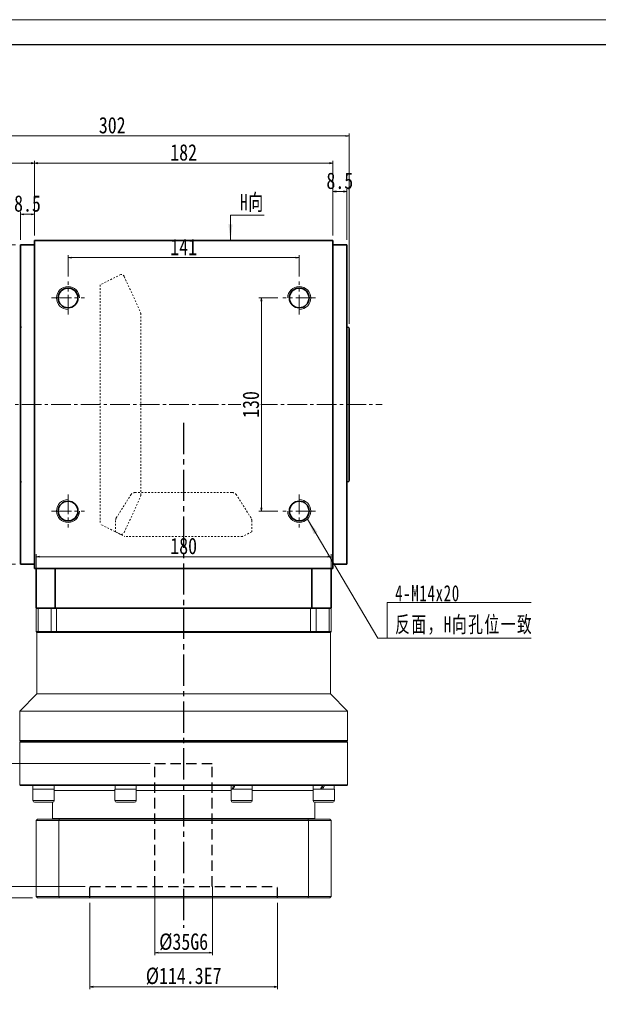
# Model space of a CAD drawing. Header units: millimetres. Extents: x -38 to 1278, y 0 to 916.
# Tile 3 of 4: x 280 to 633, y 315 to 916. Entities that reach past the tile are written whole.
import ezdxf

# ---------------------------------------------------------------- set-up
doc = ezdxf.new("R2010")
doc.units = ezdxf.units.MM
for name, pattern in [('CENTER2', [28.575, 19.05, -3.175, 3.175, -3.175]), ('DASHED2', [9.525, 6.35, -3.175]), ('点画线', [18, 12, -2, 2, -2]), ('虚线', [2, 1, -1])]:
    doc.linetypes.add(name, pattern=pattern)
doc.layers.add('3中心线层', color=1, linetype='CENTER2')
doc.layers.add('4虚线层', color=6, linetype='DASHED2')
for name, color, linetype, lineweight in [('中心线层', 1, '点画线', 18), ('图框_外框线', 7, 'Continuous', 18), ('尺寸线层', 3, 'Continuous', 18), ('粗实线层', 7, 'Continuous', 35), ('虚线层', 6, '虚线', 18)]:
    doc.layers.add(name, color=color, linetype=linetype, lineweight=lineweight)
doc.styles.add('宋体', font='SimSun.ttf', dxfattribs={"width": 0.8})
doc.styles.add('标准', font='SimSun.ttf', dxfattribs={"width": 0.667})
doc.dimstyles.new('A水平标注$0', dxfattribs={"dimtxt": 3.5, "dimasz": 2, "dimexe": 1.5, "dimexo": 3, "dimgap": 1.1, "dimtad": 1, "dimtoh": 1, "dimdec": 4, "dimdsep": 46, "dimtxsty": '宋体', "dimblk": 'OPEN', "dimcen": 3, "dimclrd": 3, "dimclre": 3, "dimclrt": 6, "dimadec": 0, "dimazin": 0, "dimtm": 1e-09, "dimtfac": 1, "dimtdec": 4, "dimtix": 1, "dimtmove": 0, "dimatfit": 3, "dimldrblk": 'OPEN', "dimfxl": 0, "dimlwd": 13, "dimlwe": 13, "dimarcsym": 0})
doc.dimstyles.new('D直径标注φ25', dxfattribs={"dimtxt": 3.5, "dimasz": 2, "dimexe": 1, "dimexo": 3, "dimtad": 1, "dimtoh": 1, "dimdec": 1, "dimdsep": 46, "dimtxsty": '宋体', "dimblk": 'OPEN', "dimcen": 3, "dimclrd": 3, "dimclre": 3, "dimclrt": 130, "dimadec": 0, "dimazin": 0, "dimtm": 1e-09, "dimtfac": 1, "dimtdec": 1, "dimtmove": 0, "dimatfit": 0, "dimldrblk": 'OPEN', "dimfxl": 0, "dimlwd": 13, "dimlwe": 13, "dimarcsym": 0})

# ---------------------------------------------------------------- blocks, each defined once
blk = doc.blocks.new('_Open')
at = {"color": 0, "linetype": 'ByBlock', "lineweight": -2}
for p, q in [((-1, 0.17), (0, 0)), ((-1, -0.17), (0, 0)), ((0, 0), (-1, 0))]:
    blk.add_line(p, q, dxfattribs=at)
blk = doc.blocks.new('*D8')
at = {"layer": 'Defpoints', "color": 0, "transparency": 16777216}
for p in [(450.9, 770.71), (309.9, 756.12), (450.9, 756.12)]:
    blk.add_point(p, dxfattribs=at)
at = {"layer": '尺寸线层', "color": 3, "lineweight": 13, "transparency": 16777216}
for p, q in [((309.9, 759.12), (309.9, 772.21)), ((311.9, 770.71), (448.9, 770.71)), ((450.9, 759.12), (450.9, 772.21))]:
    blk.add_line(p, q, dxfattribs=at)
at = {"layer": '尺寸线层', "color": 3, "lineweight": 13, "transparency": 16777216, "xscale": 2, "yscale": 2, "zscale": 2, "rotation": 180}
blk.add_blockref('_Open', (309.9, 770.71), dxfattribs=at)
at = {"layer": '尺寸线层', "color": 3, "lineweight": 13, "transparency": 16777216, "xscale": 2, "yscale": 2, "zscale": 2}
blk.add_blockref('_Open', (450.9, 770.71), dxfattribs=at)
at = {"layer": '尺寸线层', "color": 6, "transparency": 16777216, "insert": (380.4, 777.21), "char_height": 10, "attachment_point": 5, "style": '宋体'}
blk.add_mtext('141', dxfattribs=at)
blk = doc.blocks.new('*D9')
at = {"layer": 'Defpoints', "color": 0, "transparency": 16777216}
for p in [(440.9, 746.12), (427.81, 616.12), (440.9, 616.12)]:
    blk.add_point(p, dxfattribs=at)
at = {"layer": '尺寸线层', "color": 3, "lineweight": 13, "transparency": 16777216}
for p, q in [((437.9, 746.12), (426.31, 746.12)), ((427.81, 744.12), (427.81, 618.12)), ((437.9, 616.12), (426.31, 616.12))]:
    blk.add_line(p, q, dxfattribs=at)
at = {"layer": '尺寸线层', "color": 3, "lineweight": 13, "transparency": 16777216, "xscale": 2, "yscale": 2, "zscale": 2}
for p, rotation in [((427.81, 746.12), 90), ((427.81, 616.12), 270)]:
    blk.add_blockref('_Open', p, dxfattribs=dict(at, rotation=rotation))
at = {"layer": '尺寸线层', "color": 6, "transparency": 16777216, "insert": (421.43, 681.12), "char_height": 10, "attachment_point": 5, "rotation": 90, "style": '宋体', "bg_fill": 3, "box_fill_scale": 1.1, "bg_fill_color": 257, "bg_fill_transparency": 0}
blk.add_mtext('130', dxfattribs=at)
blk = doc.blocks.new('*D12')
at = {"layer": 'Defpoints', "color": 0, "transparency": 16777216}
for p in [(280.9, 778.62), (93.72, 583.62), (280.9, 583.62)]:
    blk.add_point(p, dxfattribs=at)
at = {"layer": '尺寸线层', "color": 3, "lineweight": 13, "transparency": 16777216}
for p, q in [((277.9, 778.62), (92.72, 778.62)), ((93.72, 776.62), (93.72, 585.62)), ((277.9, 583.62), (92.72, 583.62))]:
    blk.add_line(p, q, dxfattribs=at)
at = {"layer": '尺寸线层', "color": 3, "lineweight": 13, "transparency": 16777216, "xscale": 2, "yscale": 2, "zscale": 2}
for p, rotation in [((93.72, 778.62), 90), ((93.72, 583.62), 270)]:
    blk.add_blockref('_Open', p, dxfattribs=dict(at, rotation=rotation))
at = {"layer": '尺寸线层', "color": 130, "transparency": 16777216, "insert": (83.18, 681.12), "char_height": 10, "attachment_point": 5, "rotation": 90, "style": '宋体'}
blk.add_mtext('{\\A1;\\A1;%%C195g6({\\H0.707107x;\\S-0.015^ -0.044;})}', dxfattribs=at)
blk = doc.blocks.new('*D13')
at = {"layer": 'Defpoints', "color": 0, "transparency": 16777216}
for p in [(471.4, 828.35), (289.4, 781.12), (471.4, 781.12)]:
    blk.add_point(p, dxfattribs=at)
at = {"layer": '尺寸线层', "color": 3, "lineweight": 13, "transparency": 16777216}
for p, q in [((289.4, 784.12), (289.4, 829.85)), ((471.4, 784.12), (471.4, 829.85)), ((291.4, 828.35), (469.4, 828.35))]:
    blk.add_line(p, q, dxfattribs=at)
at = {"layer": '尺寸线层', "color": 3, "lineweight": 13, "transparency": 16777216, "xscale": 2, "yscale": 2, "zscale": 2, "rotation": 180}
blk.add_blockref('_Open', (289.4, 828.35), dxfattribs=at)
at = {"layer": '尺寸线层', "color": 3, "lineweight": 13, "transparency": 16777216, "xscale": 2, "yscale": 2, "zscale": 2}
blk.add_blockref('_Open', (471.4, 828.35), dxfattribs=at)
at = {"layer": '尺寸线层', "color": 6, "transparency": 16777216, "insert": (380.4, 834.85), "char_height": 10, "attachment_point": 5, "style": '宋体'}
blk.add_mtext('182', dxfattribs=at)
blk = doc.blocks.new('*D14')
at = {"layer": 'Defpoints', "color": 0, "transparency": 16777216}
for p in [(179.4, 844.95), (481.4, 727.37), (179.4, 716.62)]:
    blk.add_point(p, dxfattribs=at)
at = {"layer": '尺寸线层', "color": 3, "lineweight": 13, "transparency": 16777216}
for p, q in [((179.4, 719.62), (179.4, 846.45)), ((479.4, 844.95), (181.4, 844.95)), ((481.4, 730.37), (481.4, 846.45))]:
    blk.add_line(p, q, dxfattribs=at)
at = {"layer": '尺寸线层', "color": 3, "lineweight": 13, "transparency": 16777216, "xscale": 2, "yscale": 2, "zscale": 2, "rotation": 180}
blk.add_blockref('_Open', (179.4, 844.95), dxfattribs=at)
at = {"layer": '尺寸线层', "color": 3, "lineweight": 13, "transparency": 16777216, "xscale": 2, "yscale": 2, "zscale": 2}
blk.add_blockref('_Open', (481.4, 844.95), dxfattribs=at)
at = {"layer": '尺寸线层', "color": 6, "transparency": 16777216, "insert": (336.84, 851.45), "char_height": 10, "attachment_point": 5, "style": '宋体'}
blk.add_mtext('302', dxfattribs=at)
blk = doc.blocks.new('*D15')
at = {"layer": 'Defpoints', "color": 0, "transparency": 16777216}
for p in [(179.4, 828.35), (289.4, 781.12), (179.4, 716.62)]:
    blk.add_point(p, dxfattribs=at)
at = {"layer": '尺寸线层', "color": 3, "lineweight": 13, "transparency": 16777216}
for p, q in [((179.4, 719.62), (179.4, 829.85)), ((289.4, 784.12), (289.4, 829.85)), ((287.4, 828.35), (181.4, 828.35))]:
    blk.add_line(p, q, dxfattribs=at)
at = {"layer": '尺寸线层', "color": 3, "lineweight": 13, "transparency": 16777216, "xscale": 2, "yscale": 2, "zscale": 2, "rotation": 180}
blk.add_blockref('_Open', (179.4, 828.35), dxfattribs=at)
at = {"layer": '尺寸线层', "color": 3, "lineweight": 13, "transparency": 16777216, "xscale": 2, "yscale": 2, "zscale": 2}
blk.add_blockref('_Open', (289.4, 828.35), dxfattribs=at)
at = {"layer": '尺寸线层', "color": 6, "transparency": 16777216, "insert": (233.62, 834.85), "char_height": 10, "attachment_point": 5, "style": '宋体'}
blk.add_mtext('110', dxfattribs=at)
blk = doc.blocks.new('*D16')
at = {"layer": 'Defpoints', "color": 0, "transparency": 16777216}
for p in [(280.9, 797.18), (289.4, 781.12), (280.9, 778.62)]:
    blk.add_point(p, dxfattribs=at)
at = {"layer": '尺寸线层', "color": 3, "lineweight": 13, "transparency": 16777216}
for p, q in [((280.9, 781.62), (280.9, 798.68)), ((287.4, 797.18), (282.9, 797.18)), ((289.4, 784.12), (289.4, 798.68))]:
    blk.add_line(p, q, dxfattribs=at)
at = {"layer": '尺寸线层', "color": 3, "lineweight": 13, "transparency": 16777216, "xscale": 2, "yscale": 2, "zscale": 2, "rotation": 180}
blk.add_blockref('_Open', (280.9, 797.18), dxfattribs=at)
at = {"layer": '尺寸线层', "color": 3, "lineweight": 13, "transparency": 16777216, "xscale": 2, "yscale": 2, "zscale": 2}
blk.add_blockref('_Open', (289.4, 797.18), dxfattribs=at)
at = {"layer": '尺寸线层', "color": 6, "transparency": 16777216, "insert": (285.15, 803.68), "char_height": 10, "attachment_point": 5, "style": '宋体'}
blk.add_mtext('8.5', dxfattribs=at)
blk = doc.blocks.new('*X5')
at = {"layer": '尺寸线层', "linetype": 'Continuous'}
blk.add_hatch(color=0, dxfattribs=at).paths.add_polyline_path([(-48.59, 72.53), (-42.47, 64.65), (-44.6, 63.39)], flags=0)
at = {"layer": '尺寸线层', "color": 0, "linetype": 'Continuous'}
blk.add_line((-48.59, 72.53), (-5.5, 0), dxfattribs=at)
at = {"layer": '尺寸线层', "color": 0}
for p, q in [((0, 21.63), (87.95, 21.63)), ((0, 0), (0, 21.63)), ((-5.5, 0), (0, 0)), ((0, 0), (87.95, 0))]:
    blk.add_line(p, q, dxfattribs=at)
at = {"layer": '尺寸线层', "color": 0, "insert": (4.95, 1.98), "char_height": 9.9, "width": 166.0005, "attachment_point": 7, "line_spacing_factor": 1.15057, "style": '标准'}
blk.add_mtext('\\T1.1;4-M14x20\\P反面，H向孔位一致', dxfattribs=at)
blk = doc.blocks.new('*X6')
at = {"layer": '尺寸线层', "linetype": 'Continuous'}
blk.add_hatch(color=0, dxfattribs=at).paths.add_polyline_path([(-1.02, -15.43), (-2.26, -5.53), (0.22, -5.53)], flags=0)
at = {"layer": '尺寸线层', "color": 0, "linetype": 'Continuous'}
blk.add_line((-1.02, -15.43), (-1.02, 0), dxfattribs=at)
at = {"layer": '尺寸线层', "color": 0}
for p, q in [((-1.02, 0), (0, 0)), ((0, 0), (19.53, 0)), ((0, 0), (0, 0))]:
    blk.add_line(p, q, dxfattribs=at)
at = {"layer": '尺寸线层', "color": 0, "insert": (4.95, 1.98), "char_height": 9.9, "width": 29.1602, "attachment_point": 7, "line_spacing_factor": 1.15057, "style": '标准'}
blk.add_mtext('\\T1.1;H向', dxfattribs=at)
blk = doc.blocks.new('*D20')
at = {"layer": 'Defpoints', "color": 0, "transparency": 16777216}
for p in [(479.9, 811.04), (471.4, 781.12), (479.9, 778.62)]:
    blk.add_point(p, dxfattribs=at)
at = {"layer": '尺寸线层', "color": 3, "lineweight": 13, "transparency": 16777216}
for p, q in [((471.4, 784.12), (471.4, 812.54)), ((473.4, 811.04), (477.9, 811.04)), ((479.9, 781.62), (479.9, 812.54))]:
    blk.add_line(p, q, dxfattribs=at)
at = {"layer": '尺寸线层', "color": 3, "lineweight": 13, "transparency": 16777216, "xscale": 2, "yscale": 2, "zscale": 2, "rotation": 180}
blk.add_blockref('_Open', (471.4, 811.04), dxfattribs=at)
at = {"layer": '尺寸线层', "color": 3, "lineweight": 13, "transparency": 16777216, "xscale": 2, "yscale": 2, "zscale": 2}
blk.add_blockref('_Open', (479.9, 811.04), dxfattribs=at)
at = {"layer": '尺寸线层', "color": 6, "transparency": 16777216, "insert": (475.65, 817.54), "char_height": 10, "attachment_point": 5, "style": '宋体'}
blk.add_mtext('8.5', dxfattribs=at)
blk = doc.blocks.new('*D37')
at = {"layer": 'Defpoints', "color": 0, "transparency": 16777216}
for p in [(323.25, 387.12), (266.42, 380.12), (291.2, 380.12)]:
    blk.add_point(p, dxfattribs=at)
at = {"layer": '尺寸线层', "color": 3, "lineweight": 13, "transparency": 16777216}
for p, q in [((266.42, 389.12), (266.42, 411.27)), ((320.25, 387.12), (264.92, 387.12)), ((266.42, 380.12), (266.42, 387.12)), ((288.2, 380.12), (264.92, 380.12)), ((266.42, 378.12), (266.42, 376.12))]:
    blk.add_line(p, q, dxfattribs=at)
at = {"layer": '尺寸线层', "color": 3, "lineweight": 13, "transparency": 16777216, "xscale": 2, "yscale": 2, "zscale": 2}
for p, rotation in [((266.42, 387.12), 270), ((266.42, 380.12), 90)]:
    blk.add_blockref('_Open', p, dxfattribs=dict(at, rotation=rotation))
at = {"layer": '尺寸线层', "color": 6, "transparency": 16777216, "insert": (259.92, 407.61), "char_height": 10, "attachment_point": 5, "rotation": 90, "style": '宋体', "bg_fill": 3, "box_fill_scale": 1.1, "bg_fill_color": 256, "bg_fill_true_color": 13158600, "bg_fill_transparency": 0}
blk.add_mtext('7', dxfattribs=at)
blk = doc.blocks.new('*D38')
at = {"layer": 'Defpoints', "color": 0, "transparency": 16777216}
for p in [(362.9, 462.12), (243.87, 380.12), (291.2, 380.12)]:
    blk.add_point(p, dxfattribs=at)
at = {"layer": '尺寸线层', "color": 3, "lineweight": 13, "transparency": 16777216}
for p, q in [((359.9, 462.12), (242.37, 462.12)), ((243.87, 460.12), (243.87, 382.12)), ((288.2, 380.12), (242.37, 380.12))]:
    blk.add_line(p, q, dxfattribs=at)
at = {"layer": '尺寸线层', "color": 3, "lineweight": 13, "transparency": 16777216, "xscale": 2, "yscale": 2, "zscale": 2}
for p, rotation in [((243.87, 462.12), 90), ((243.87, 380.12), 270)]:
    blk.add_blockref('_Open', p, dxfattribs=dict(at, rotation=rotation))
at = {"layer": '尺寸线层', "color": 6, "transparency": 16777216, "insert": (237.37, 422.69), "char_height": 10, "attachment_point": 5, "rotation": 90, "style": '宋体', "bg_fill": 3, "box_fill_scale": 1.1, "bg_fill_color": 256, "bg_fill_true_color": 13158600, "bg_fill_transparency": 0}
blk.add_mtext('82', dxfattribs=at)
blk = doc.blocks.new('*D39')
at = {"layer": 'Defpoints', "color": 0, "transparency": 16777216}
for p in [(323.25, 380.12), (437.55, 380.12), (437.55, 325.88)]:
    blk.add_point(p, dxfattribs=at)
at = {"layer": '尺寸线层', "color": 3, "lineweight": 13, "transparency": 16777216}
for p, q in [((323.25, 377.12), (323.25, 324.38)), ((437.55, 377.12), (437.55, 324.38)), ((325.25, 325.88), (435.55, 325.88))]:
    blk.add_line(p, q, dxfattribs=at)
at = {"layer": '尺寸线层', "color": 3, "lineweight": 13, "transparency": 16777216, "xscale": 2, "yscale": 2, "zscale": 2, "rotation": 180}
blk.add_blockref('_Open', (323.25, 325.88), dxfattribs=at)
at = {"layer": '尺寸线层', "color": 3, "lineweight": 13, "transparency": 16777216, "xscale": 2, "yscale": 2, "zscale": 2}
blk.add_blockref('_Open', (437.55, 325.88), dxfattribs=at)
at = {"layer": '尺寸线层', "color": 6, "transparency": 16777216, "insert": (380.4, 332.38), "char_height": 10, "attachment_point": 5, "style": '宋体'}
blk.add_mtext('{%%c114.3}{}{E7}', dxfattribs=at)
blk = doc.blocks.new('*D40')
at = {"layer": 'Defpoints', "color": 0, "transparency": 16777216}
for p in [(362.9, 390.12), (397.9, 390.12), (397.9, 346.72)]:
    blk.add_point(p, dxfattribs=at)
at = {"layer": '尺寸线层', "color": 3, "lineweight": 13, "transparency": 16777216}
for p, q in [((362.9, 387.12), (362.9, 345.22)), ((397.9, 387.12), (397.9, 345.22)), ((364.9, 346.72), (395.9, 346.72))]:
    blk.add_line(p, q, dxfattribs=at)
at = {"layer": '尺寸线层', "color": 3, "lineweight": 13, "transparency": 16777216, "xscale": 2, "yscale": 2, "zscale": 2, "rotation": 180}
blk.add_blockref('_Open', (362.9, 346.72), dxfattribs=at)
at = {"layer": '尺寸线层', "color": 3, "lineweight": 13, "transparency": 16777216, "xscale": 2, "yscale": 2, "zscale": 2}
blk.add_blockref('_Open', (397.9, 346.72), dxfattribs=at)
at = {"layer": '尺寸线层', "color": 6, "transparency": 16777216, "insert": (380.4, 353.22), "char_height": 10, "attachment_point": 5, "style": '宋体'}
blk.add_mtext('{%%c35}{}{G6}', dxfattribs=at)
blk = doc.blocks.new('*D41')
at = {"layer": 'Defpoints', "color": 0, "transparency": 16777216}
for p in [(470.4, 588.26), (290.4, 569.12), (470.4, 569.12)]:
    blk.add_point(p, dxfattribs=at)
at = {"layer": '尺寸线层', "color": 3, "lineweight": 13, "transparency": 16777216}
for p, q in [((290.4, 572.12), (290.4, 589.76)), ((470.4, 572.12), (470.4, 589.76)), ((292.4, 588.26), (468.4, 588.26))]:
    blk.add_line(p, q, dxfattribs=at)
at = {"layer": '尺寸线层', "color": 3, "lineweight": 13, "transparency": 16777216, "xscale": 2, "yscale": 2, "zscale": 2, "rotation": 180}
blk.add_blockref('_Open', (290.4, 588.26), dxfattribs=at)
at = {"layer": '尺寸线层', "color": 3, "lineweight": 13, "transparency": 16777216, "xscale": 2, "yscale": 2, "zscale": 2}
blk.add_blockref('_Open', (470.4, 588.26), dxfattribs=at)
at = {"layer": '尺寸线层', "color": 6, "transparency": 16777216, "insert": (380.4, 594.76), "char_height": 10, "attachment_point": 5, "style": '宋体'}
blk.add_mtext('180', dxfattribs=at)

msp = doc.modelspace()

# ---------------------------------------------------------------- linework, layer by layer
at = {"color": 7, "linetype": 'Continuous', "lineweight": 15}
for p, q in [((290.39652, 556.62249), (290.89652, 557.12249)), ((290.39652, 556.62249), (291.70087, 556.62249)), ((290.39652, 556.62249), (290.39652, 542.62249)), ((292.07043, 557.12249), (290.89652, 557.12249)), ((291.70087, 556.62249), (292.07043, 557.12249)), ((291.70087, 556.62249), (299.56904, 556.62249)), ((291.70087, 542.62249), (291.70087, 556.62249)), ((299.90582, 557.12249), (292.07043, 557.12249)), ((299.56904, 556.62249), (299.90582, 557.12249)), ((299.56904, 556.62249), (302.93685, 556.62249)), ((299.56904, 556.62249), (299.56904, 542.62249)), ((302.93685, 557.12249), (299.90582, 557.12249)), ((302.93685, 556.62249), (302.93685, 557.12249)), ((457.85619, 557.12249), (302.93685, 557.12249)), ((302.93685, 556.62249), (457.85619, 556.62249)), ((302.93685, 542.62249), (302.93685, 556.62249)), ((460.88722, 557.12249), (457.85619, 557.12249)), ((457.85619, 556.62249), (457.85619, 557.12249)), ((457.85619, 556.62249), (461.224, 556.62249)), ((457.85619, 556.62249), (457.85619, 542.62249)), ((461.224, 556.62249), (460.88722, 557.12249)), ((468.7226, 557.12249), (460.88722, 557.12249)), ((461.224, 542.62249), (461.224, 556.62249)), ((461.224, 556.62249), (469.09218, 556.62249)), ((469.09218, 556.62249), (468.7226, 557.12249)), ((469.89652, 557.12249), (468.7226, 557.12249)), ((469.09218, 556.62249), (469.09218, 542.62249)), ((469.09218, 556.62249), (470.39652, 556.62249)), ((469.89652, 557.12249), (470.39652, 556.62249)), ((470.39652, 542.62249), (470.39652, 556.62249)), ((291.70087, 542.62249), (290.39652, 542.62249)), ((290.89652, 542.12249), (290.39652, 542.62249)), ((290.89652, 504.62249), (290.89652, 542.12249)), ((290.89652, 542.12249), (292.07043, 542.12249)), ((299.56904, 542.62249), (291.70087, 542.62249)), ((292.07043, 542.12249), (291.70087, 542.62249)), ((292.07043, 542.12249), (299.90582, 542.12249)), ((302.93685, 542.62249), (299.56904, 542.62249)), ((299.90582, 542.12249), (299.56904, 542.62249)), ((299.90582, 542.12249), (302.93685, 542.12249)), ((457.85619, 542.62249), (302.93685, 542.62249)), ((302.93685, 542.12249), (302.93685, 542.62249)), ((302.93685, 542.12249), (380.39652, 542.12249)), ((380.39652, 542.12249), (457.85619, 542.12249)), ((461.224, 542.62249), (457.85619, 542.62249)), ((457.85619, 542.12249), (457.85619, 542.62249)), ((457.85619, 542.12249), (460.88722, 542.12249)), ((460.88722, 542.12249), (461.224, 542.62249)), ((460.88722, 542.12249), (468.7226, 542.12249)), ((469.09218, 542.62249), (461.224, 542.62249)), ((468.7226, 542.12249), (469.09218, 542.62249)), ((468.7226, 542.12249), (469.89652, 542.12249)), ((470.39652, 542.62249), (469.09218, 542.62249)), ((470.39652, 542.62249), (469.89652, 542.12249)), ((469.89652, 542.12249), (469.89652, 504.62249)), ((280.39652, 494.12249), (290.89652, 504.62249)), ((469.89652, 504.62249), (290.89652, 504.62249)), ((469.89652, 504.62249), (480.39652, 494.12249)), ((280.39652, 476.12249), (280.39652, 494.12249)), ((480.39652, 494.12249), (280.39652, 494.12249)), ((480.39652, 494.12249), (480.39652, 476.12249)), ((280.89652, 475.62249), (280.39652, 476.12249)), ((380.39652, 476.12249), (280.39652, 476.12249)), ((280.39652, 475.12249), (280.89652, 475.62249)), ((280.39652, 449.12249), (280.39652, 475.12249)), ((280.39652, 475.12249), (380.39652, 475.12249)), ((380.39652, 475.62249), (280.89652, 475.62249)), ((480.39652, 476.12249), (380.39652, 476.12249)), ((479.89652, 475.62249), (380.39652, 475.62249)), ((380.39652, 475.12249), (480.39652, 475.12249)), ((480.39652, 476.12249), (479.89652, 475.62249)), ((479.89652, 475.62249), (480.39652, 475.12249)), ((480.39652, 475.12249), (480.39652, 449.12249)), ((280.89652, 448.62249), (280.39652, 449.12249)), ((480.39652, 449.12249), (280.39652, 449.12249)), ((280.89652, 448.62249), (479.89652, 448.62249)), ((288.43767, 439.52249), (288.43767, 446.52249)), ((296.61999, 446.52249), (288.43767, 446.52249)), ((288.49766, 446.52249), (288.49766, 448.62249)), ((301.43767, 446.52249), (296.61999, 446.52249)), ((301.37767, 448.62249), (301.37767, 446.52249)), ((301.43767, 446.52249), (301.43767, 439.52249)), ((338.4983, 439.52249), (338.4983, 446.52249)), ((350.62747, 446.52249), (338.4983, 446.52249)), ((338.5583, 446.52249), (338.5583, 447.8963)), ((351.4983, 446.52249), (350.62747, 446.52249)), ((351.4383, 448.62249), (351.4383, 446.52249)), ((351.4983, 446.52249), (351.4983, 439.52249)), ((409.29474, 439.52249), (409.29474, 446.52249)), ((422.29474, 446.52249), (409.29474, 446.52249)), ((409.35474, 446.52249), (409.35474, 448.62249)), ((422.23474, 448.62249), (422.23474, 446.52249)), ((422.29474, 446.52249), (422.29474, 439.52249)), ((459.35538, 439.52249), (459.35538, 446.52249)), ((472.35538, 446.52249), (459.35538, 446.52249)), ((459.41538, 446.52249), (459.41538, 448.62249)), ((472.29538, 448.62249), (472.29538, 446.52249)), ((472.35538, 446.52249), (472.35538, 439.52249)), ((480.39652, 449.12249), (479.89652, 448.62249)), ((289.43767, 438.52249), (296.36117, 438.52249)), ((296.36117, 438.52249), (300.43766, 438.52249)), ((300.39652, 428.62249), (300.39652, 438.52249)), ((339.4983, 438.52249), (349.76144, 438.52249)), ((349.76144, 438.52249), (350.4983, 438.52249)), ((410.29474, 438.52249), (421.29474, 438.52249)), ((460.35538, 438.52249), (471.35538, 438.52249)), ((460.39652, 438.52249), (460.39652, 428.62249)), ((290.39652, 427.32249), (291.19652, 428.12249)), ((290.39652, 427.32249), (304.30283, 427.32249)), ((290.39652, 380.9225), (290.39652, 427.32249)), ((304.58194, 428.12249), (291.19652, 428.12249)), ((300.89652, 428.12249), (300.39652, 428.62249)), ((460.39652, 428.62249), (300.39652, 428.62249)), ((304.30283, 427.32249), (304.58194, 428.12249)), ((304.30283, 427.32249), (304.30283, 380.9225)), ((304.30283, 427.32249), (456.49021, 427.32249)), ((456.2111, 428.12249), (304.58194, 428.12249)), ((456.49021, 427.32249), (456.2111, 428.12249)), ((469.59652, 428.12249), (456.2111, 428.12249)), ((456.49021, 380.9225), (456.49021, 427.32249)), ((456.49021, 427.32249), (470.39652, 427.32249)), ((460.39652, 428.62249), (459.89652, 428.12249)), ((469.59652, 428.12249), (470.39652, 427.32249)), ((470.39652, 427.32249), (470.39652, 380.9225)), ((304.30283, 380.9225), (290.39652, 380.9225)), ((290.39652, 380.9225), (291.19652, 380.12248)), ((291.19652, 380.12248), (304.58194, 380.12248)), ((456.49021, 380.9225), (304.30283, 380.9225)), ((304.58194, 380.12248), (304.30283, 380.9225)), ((304.58194, 380.12248), (456.2111, 380.12248)), ((456.2111, 380.12248), (456.49021, 380.9225)), ((456.2111, 380.12248), (469.59652, 380.12248)), ((470.39652, 380.9225), (456.49021, 380.9225)), ((469.59652, 380.12248), (470.39652, 380.9225))]:
    msp.add_line(p, q, dxfattribs=at)
at = {"color": 8, "linetype": 'Continuous', "lineweight": 15}
for p, q in [((301.43767, 445.62249), (338.4983, 445.62249)), ((351.4983, 445.62249), (409.29474, 445.62249)), ((422.29474, 445.62249), (459.35538, 445.62249)), ((296.61999, 439.52249), (288.43767, 439.52249)), ((301.43767, 439.52249), (296.61999, 439.52249)), ((350.62747, 439.52249), (338.4983, 439.52249)), ((351.4983, 439.52249), (350.62747, 439.52249)), ((422.29474, 439.52249), (409.29474, 439.52249)), ((472.35538, 439.52249), (459.35538, 439.52249))]:
    msp.add_line(p, q, dxfattribs=at)
at = {"color": 7, "linetype": 'Continuous', "lineweight": 15}
for centre, start, end in [((289.43766, 439.52249), 180, 270), ((300.43766, 439.52249), 270, 0), ((339.4983, 439.52249), 180, 270), ((350.4983, 439.52249), 270, 0), ((410.29474, 439.52249), 180, 270), ((421.29474, 439.52249), 270, 0), ((460.35538, 439.52249), 180, 270), ((471.35538, 439.52249), 270, 0)]:
    msp.add_arc(centre, 1, start, end, dxfattribs=at)
at = {"color": 7, "linetype": 'Continuous', "lineweight": 15, "extrusion": (0, 0, -1)}
for centre, major_axis, ratio, start_param, end_param in [((344.9983, 446.52249), (-1.17441, 11.13439), 0.568689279, 4.895776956, 4.961696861), ((415.79474, 448.62249), (4.75706, 10.99516), 0.394806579, 4.353811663, 4.543208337), ((415.79474, 446.52249), (4.75706, 10.99516), 0.394806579, 4.543208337, 4.732605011), ((465.85538, 448.62249), (6.41233, 11.14913), 0.053483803, 4.492241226, 4.6816379), ((465.85538, 448.62249), (4.32136, 7.51355), 0.053483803, 4.398507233, 4.6816379), ((465.85538, 446.52249), (6.41233, 11.14913), 0.053483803, 4.6816379, 4.871034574)]:
    msp.add_ellipse(centre, major_axis=major_axis, ratio=ratio, start_param=start_param, end_param=end_param, dxfattribs=at)
at = {"layer": '3中心线层'}
for p, q in [((380.39652, 669.92363), (380.39652, 557.12249)), ((380.39652, 557.12249), (380.39652, 361.8072))]:
    msp.add_line(p, q, dxfattribs=at)
at = {"layer": '4虚线层'}
for p, q in [((362.89652, 462.12115), (397.89652, 462.12115)), ((362.89652, 387.12115), (362.89652, 462.12115)), ((397.89652, 387.12115), (397.89652, 462.12115)), ((323.24652, 387.12115), (437.54652, 387.12115)), ((323.24652, 380.12248), (323.24652, 387.12115)), ((437.54652, 380.12248), (437.54652, 387.12115))]:
    msp.add_line(p, q, dxfattribs=at)
at = {"layer": '中心线层'}
for p, q in [((309.89652, 736.12249), (309.89652, 756.12249)), ((450.89652, 736.12249), (450.89652, 756.12249)), ((299.89652, 746.12249), (319.89652, 746.12249)), ((460.89652, 746.12249), (440.89652, 746.12249)), ((173.64652, 681.12249), (501.58605, 681.12249)), ((309.89652, 626.12249), (309.89652, 606.12249)), ((450.89652, 626.12249), (450.89652, 606.12249)), ((299.89652, 616.12249), (319.89652, 616.12249)), ((460.89652, 616.12249), (440.89652, 616.12249))]:
    msp.add_line(p, q, dxfattribs=at)
at = {"layer": '粗实线层'}
for p, q in [((289.39652, 781.12249), (471.39652, 781.12249)), ((289.39652, 581.12249), (289.39652, 781.12249)), ((471.39652, 781.12249), (471.39652, 581.12249)), ((280.89652, 583.62249), (280.89652, 778.62249)), ((289.39652, 778.62249), (280.89652, 778.62249)), ((471.39652, 778.62249), (479.89652, 778.62249)), ((479.89652, 778.62249), (479.89652, 583.62249)), ((281.39652, 728.37249), (280.39652, 728.37249)), ((479.89652, 728.37249), (480.39652, 728.37249)), ((481.39652, 634.87249), (481.39652, 727.37249)), ((281.39652, 633.87249), (280.39652, 633.87249)), ((479.89652, 633.87249), (480.39652, 633.87249)), ((280.89652, 583.62249), (289.39652, 583.62249)), ((289.39652, 583.62249), (280.89652, 583.62249)), ((471.39652, 583.62249), (479.89652, 583.62249)), ((289.39652, 581.12249), (471.39652, 581.12249)), ((290.39652, 581.12249), (290.39652, 557.12249)), ((302.10698, 557.12249), (302.10698, 581.12249)), ((458.68607, 557.12249), (458.68607, 581.12249)), ((470.39652, 557.12249), (470.39652, 581.12249))]:
    msp.add_line(p, q, dxfattribs=at)
for centre in [(309.89652, 746.12249), (450.89652, 746.12249), (309.89652, 616.12249), (450.89652, 616.12249)]:
    msp.add_circle(centre, 6, dxfattribs=at)
at = {"layer": '粗实线层', "lineweight": 18}
for centre, start, end in [((309.89652, 746.12249), 0, 270), ((450.89652, 746.12249), 270, 180), ((309.89652, 616.12249), 90, 0), ((450.89652, 616.12249), 180, 90)]:
    msp.add_arc(centre, 7, start, end, dxfattribs=at)
at = {"layer": '粗实线层'}
for centre, start, end in [((480.39652, 727.37249), 0, 90), ((480.39652, 634.87249), 270.00000029, 0.00000029)]:
    msp.add_arc(centre, 1, start, end, dxfattribs=at)
at = {"layer": '虚线层'}
for p, q in [((342.01868, 760.37249), (329.39652, 754.06097)), ((342.36114, 760.37249), (342.01868, 760.37249)), ((344.18467, 759.19393), (354.06005, 737.2714)), ((329.39652, 754.06097), (329.39652, 608.18401)), ((354.23652, 625.79502), (354.23652, 736.44996)), ((339.3098, 611.9499), (348.19567, 626.02407)), ((344.18467, 603.05105), (354.06005, 624.97358)), ((350.73239, 627.42249), (410.06065, 627.42249)), ((421.48324, 611.9499), (412.59737, 626.02407)), ((342.01868, 601.87249), (329.39652, 608.18401)), ((338.84652, 610.34831), (338.84652, 603.46562)), ((421.94652, 610.34831), (421.94652, 603.46562)), ((338.84652, 603.46562), (344.53238, 600.62249)), ((342.36114, 601.87249), (342.01868, 601.87249)), ((421.94652, 603.46562), (416.26067, 600.62249)), ((416.26067, 600.62249), (344.53238, 600.62249))]:
    msp.add_line(p, q, dxfattribs=at)
for centre, radius, start, end in [((342.36114, 758.37249), 2, 24.25, 90), ((352.23652, 736.44996), 2, 0, 24.25), ((350.73239, 624.42249), 3, 90, 147.73333333), ((352.23652, 625.79502), 2, 335.75, 0), ((410.06065, 624.42249), 3, 32.26666667, 90), ((341.84652, 610.34831), 3, 147.73333333, 180), ((418.94652, 610.34831), 3, 360, 32.26666667), ((342.36114, 603.87249), 2, 270, 335.75)]:
    msp.add_arc(centre, radius, start, end, dxfattribs=at)

# ---------------------------------------------------------------- block references
at = {"layer": '尺寸线层'}
for name, p in [('*X6', (409.96766, 796.55639)), ('*X5', (504.43573, 538.64266))]:
    msp.add_blockref(name, p, dxfattribs=at)

# ---------------------------------------------------------------- dimensions: what is measured, and where the dimension line sits
for base, p1, p2, picture, middle in [((179.39652, 828.35318), (289.39652, 781.12249), (179.39652, 716.62471), '*D15', (233.62462, 828.35318)), ((471.39652, 828.35318), (289.39652, 781.12249), (471.39652, 781.12249), '*D13', (380.39652, 828.35318)), ((479.89652, 811.0427), (471.39652, 781.12249), (479.89652, 778.62249), '*D20', (475.64652, 811.0427)), ((280.89652, 797.18267), (289.39652, 781.12249), (280.89652, 778.62249), '*D16', (285.14652, 797.18267)), ((450.89652, 770.71414), (309.89652, 756.12249), (450.89652, 756.12249), '*D8', (380.39652, 770.71414))]:
    dim = msp.add_linear_dim(base=base, p1=p1, p2=p2, dimstyle='A水平标注$0', override={"dimtxt": 10, "dimgap": 1.5, "dimtfill": 0}, dxfattribs=at)
    dim.commit()
    dim.dimension.update_dxf_attribs({"geometry": picture, "text_midpoint": middle, "dimtype": 160})
dim = msp.add_linear_dim(base=(93.72194, 583.62249), p1=(280.89652, 778.62249), p2=(280.89652, 583.62249), angle=270, text='{\\A1;\\A1;%%C195g6({\\H0.707107x;\\S-0.015^ -0.044;})}', dimstyle='D直径标注φ25', override={"dimtxt": 10, "dimgap": 1.5, "dimpost": 'φ<>', "dimtp": -0.015, "dimtm": 0.044, "dimtdec": 3, "dimtfill": 0}, dxfattribs=at)
dim.commit()
dim.dimension.update_dxf_attribs({"geometry": '*D12', "text_midpoint": (93.72194, 681.12249), "dimtype": 160})
dim = msp.add_linear_dim(base=(470.39652, 588.25921), p1=(290.39652, 569.12249), p2=(470.39652, 569.12249), dimstyle='A水平标注$0', override={"dimtxt": 10, "dimgap": 1.5, "dimtfill": 0}, dxfattribs=at)
dim.commit()
dim.dimension.update_dxf_attribs({"geometry": '*D41', "text_midpoint": (380.39652, 594.75921)})

# ---------------------------------------------------------------- next in the draw order: dimensions: what is measured, and where the dimension line sits
dim = msp.add_linear_dim(base=(427.81416, 616.12249), p1=(440.89652, 746.12249), p2=(440.89652, 616.12249), angle=270, dimstyle='A水平标注$0', override={"dimtxt": 10, "dimgap": 1.5, "dimblk": 'Open', "dimtfill": 1, "dimtfillclr": 256}, dxfattribs=at)
dim.commit()
dim.dimension.update_dxf_attribs({"geometry": '*D9', "text_midpoint": (427.81416, 681.12249), "dimtype": 160})

# ---------------------------------------------------------------- next in the draw order: linework, layer by layer
at = {"layer": '图框_外框线', "color": 3}
msp.add_lwpolyline([(-31.42347, 0), (1263.75069, 0), (1263.75069, 915.87316), (-31.42347, 915.87316)], close=True, dxfattribs=at)
at = {"layer": '图框_外框线', "color": 3, "lineweight": 25}
msp.add_lwpolyline([(45.67023, 15.41874), (1248.33195, 15.41874), (1248.33195, 900.45442), (45.67023, 900.45442)], close=True, dxfattribs=at)

# ---------------------------------------------------------------- next in the draw order: dimensions: what is measured, and where the dimension line sits
at = {"layer": '尺寸线层'}
dim = msp.add_linear_dim(base=(179.39652, 844.94947), p1=(481.39652, 727.37249), p2=(179.39652, 716.62249), dimstyle='A水平标注$0', override={"dimtxt": 10, "dimgap": 1.5, "dimblk": 'Open', "dimtfill": 0, "dimtfillclr": 256}, dxfattribs=at)
dim.commit()
dim.dimension.update_dxf_attribs({"geometry": '*D14', "text_midpoint": (336.8391, 844.94947), "dimtype": 160})

# ---------------------------------------------------------------- next in the draw order: dimensions: what is measured, and where the dimension line sits
dim = msp.add_linear_dim(base=(266.4237, 380.12248), p1=(323.24652, 387.12115), p2=(291.19652, 380.12248), angle=90, dimstyle='A水平标注$0', override={"dimtxt": 10, "dimgap": 1.5, "dimtad": 1, "dimtoh": 0, "dimdec": 1, "dimlfac": 1, "dimpost": '<>', "dimblk": 'Open', "dimse1": 0, "dimse2": 0, "dimsd1": 0, "dimsd2": 0, "dimtofl": 1, "dimtvp": 0.1, "dimtfill": 1, "dimtfillclr": 256}, dxfattribs=at)
dim.commit()
dim.dimension.update_dxf_attribs({"geometry": '*D37', "text_midpoint": (266.4237, 407.60707), "dimtype": 160})

# ---------------------------------------------------------------- next in the draw order: dimensions: what is measured, and where the dimension line sits
dim = msp.add_linear_dim(base=(243.86849, 380.12248), p1=(362.89652, 462.12115), p2=(291.19652, 380.12248), angle=90, dimstyle='A水平标注$0', override={"dimtxt": 10, "dimgap": 1.5, "dimdec": 1, "dimpost": '<>', "dimblk": 'Open', "dimtvp": 0.1, "dimtfill": 1, "dimtfillclr": 256}, dxfattribs=at)
dim.commit()
dim.dimension.update_dxf_attribs({"geometry": '*D38', "text_midpoint": (243.86849, 422.69322), "dimtype": 160})

# ---------------------------------------------------------------- next in the draw order: dimensions: what is measured, and where the dimension line sits
for base, p1, p2, text, picture, middle in [((397.89652, 346.72188), (362.89652, 390.12115), (397.89652, 390.12115), '{%%c<>}{}{G6}', '*D40', (380.39652, 346.72188)), ((437.54652, 325.87557), (323.24652, 380.12248), (437.54652, 380.12248), '{%%c<>}{}{E7}', '*D39', (380.39652, 325.87557))]:
    dim = msp.add_linear_dim(base=base, p1=p1, p2=p2, text=text, dimstyle='A水平标注$0', override={"dimtxt": 10, "dimgap": 1.5, "dimtfill": 0}, dxfattribs=at)
    dim.commit()
    dim.dimension.update_dxf_attribs({"geometry": picture, "text_midpoint": middle, "dimtype": 160})

doc.saveas('drawing.dxf')
